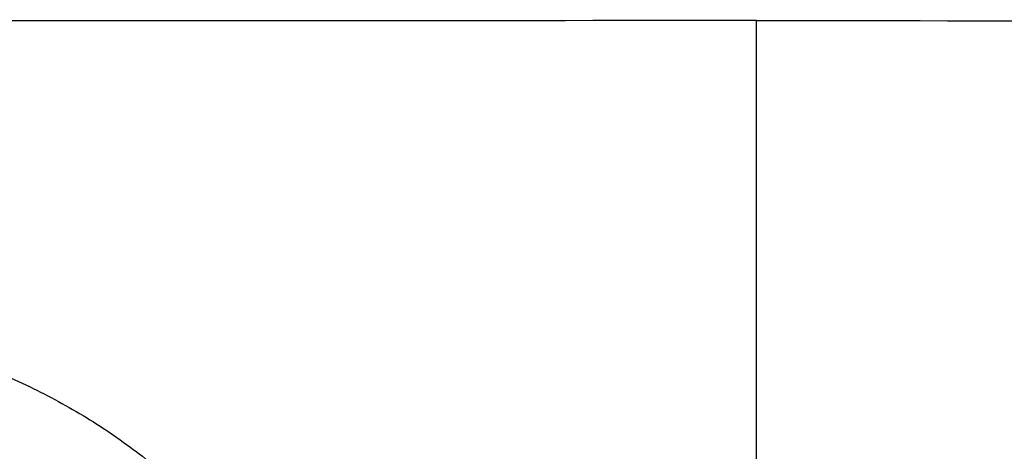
# Paper-space layout '1012-790 Hybird 2way' of a CAD drawing. Header units: millimetres. Extents: x 51 to 2966, y 67 to 3970.
# Tile 33 of 110: x 597 to 670, y 2792 to 2824. Entities that reach past the tile are written whole.
import ezdxf

# ---------------------------------------------------------------- set-up
doc = ezdxf.new("R2010")
doc.units = ezdxf.units.MM

psp = doc.layouts.new('1012-790 Hybird 2way')

# ---------------------------------------------------------------- linework, layer by layer
at = {"color": 7, "linetype": 'Continuous', "lineweight": 25}
psp.add_line((651.303, 2768.412), (651.303, 2823.536), dxfattribs=at)
for points, knots in [([(651.303, 2823.536), (629.679, 2823.53), (592.009, 2823.52), (538.293, 2823.58), (490.15, 2823.614), (442.006, 2823.01), (389.651, 2821.357), (333.114, 2818.416), (272.428, 2813.976), (232.075, 2809.859), (211.9, 2807.801)], [0, 0, 0, 0, 0.147447, 0.256863, 0.366278, 0.475715, 0.585152, 0.723428, 0.861723, 1, 1, 1, 1]), ([(651.303, 2823.536), (672.927, 2823.53), (710.597, 2823.52), (764.314, 2823.58), (812.456, 2823.614), (860.6, 2823.01), (912.955, 2821.357), (969.493, 2818.416), (1030.178, 2813.976), (1070.531, 2809.859), (1090.706, 2807.801)], [0, 0, 0, 0, 0.147447, 0.256863, 0.366278, 0.475715, 0.585152, 0.723428, 0.861723, 1, 1, 1, 1]), ([(543.054, 2785.897), (544.114, 2787.044), (545.228, 2788.134), (547.562, 2790.204), (548.782, 2791.184), (551.332, 2793.027), (552.663, 2793.89), (554.745, 2795.094), (555.454, 2795.481), (556.886, 2796.213), (557.61, 2796.56), (559.806, 2797.544), (561.303, 2798.123), (564.361, 2799.128), (565.922, 2799.554), (568.316, 2800.071), (569.124, 2800.223), (570.751, 2800.485), (571.564, 2800.593), (574.005, 2800.854), (575.633, 2800.941), (578.891, 2800.943), (580.52, 2800.857), (583.78, 2800.513), (585.417, 2800.251), (588.631, 2799.56), (590.199, 2799.132), (593.265, 2798.125), (594.763, 2797.546), (597.689, 2796.236), (599.116, 2795.506), (601.901, 2793.897), (603.237, 2793.03), (605.793, 2791.183), (607.014, 2790.202), (609.348, 2788.132), (610.461, 2787.042), (611.52, 2785.897)], [0, 0, 0, 0, 0.0625, 0.0625, 0.125, 0.125, 0.1875, 0.1875, 0.21875, 0.21875, 0.25, 0.25, 0.3125, 0.3125, 0.375, 0.375, 0.40625, 0.40625, 0.4375, 0.4375, 0.5, 0.5, 0.5625, 0.5625, 0.625, 0.625, 0.6875, 0.6875, 0.75, 0.75, 0.8125, 0.8125, 0.875, 0.875, 0.9375, 0.9375, 1, 1, 1, 1])]:
    psp.add_open_spline(points, degree=3, knots=knots, dxfattribs=at)

doc.saveas('drawing.dxf')
